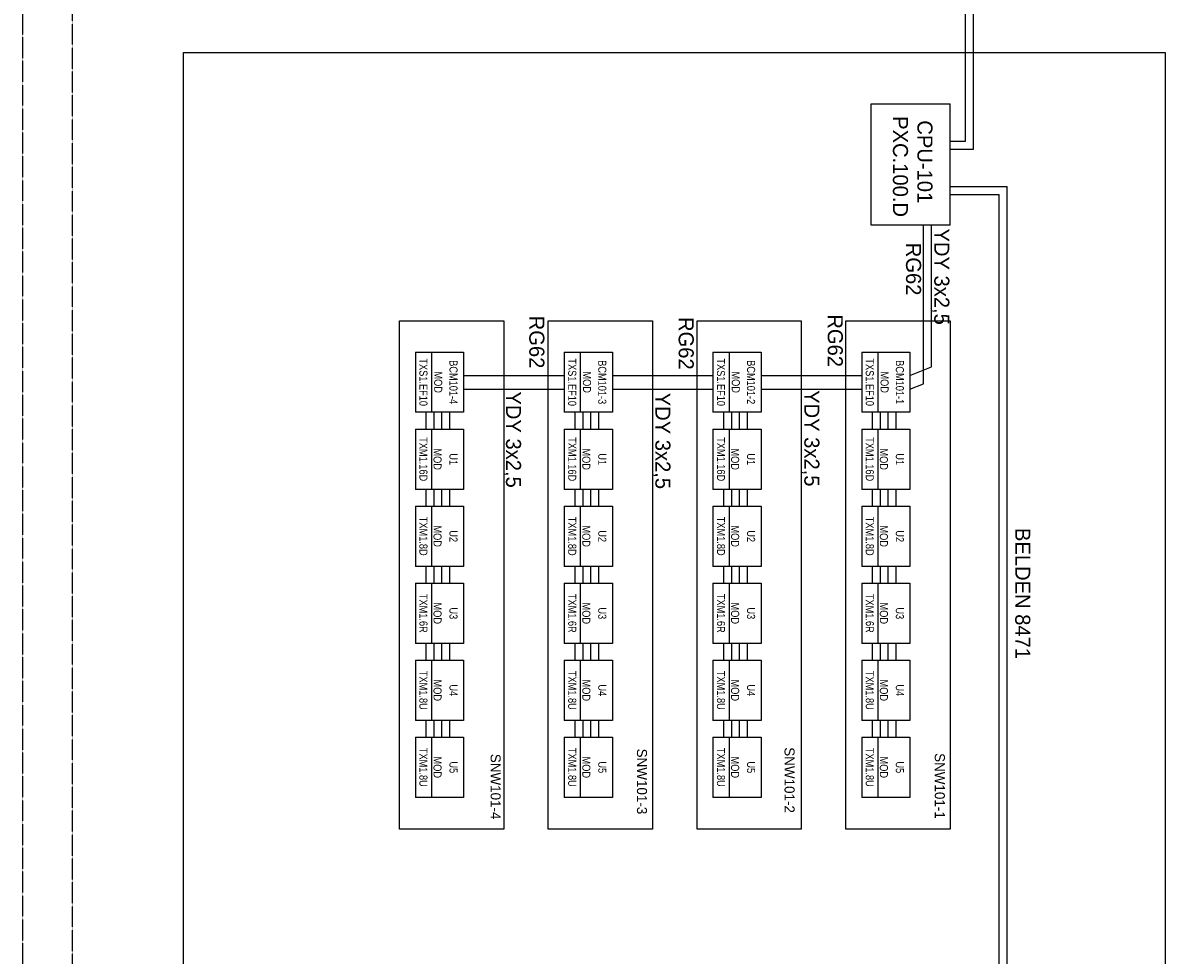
# Model space of a CAD drawing. Header units: millimetres. Extents: x -4295 to 10692, y -6128 to -188.
# Tile 24 of 30: x 6261 to 7413, y -2189 to -1249. Entities that reach past the tile are written whole.
import ezdxf
from ezdxf.enums import TextEntityAlignment as Align

# ---------------------------------------------------------------- set-up
doc = ezdxf.new("R2010")
doc.units = ezdxf.units.MM
doc.linetypes.add('DOT2', pattern=[0.125, 0, -0.125])
for name, color, linetype in [('_p_ramka', 7, 'Continuous'), ('AIS_SZAFY', 184, 'Continuous'), ('AIS_tabelka', 184, 'Continuous'), ('BACnet_LON', 170, 'Continuous'), ('BMS_podkład', 184, 'DOT2')]:
    doc.layers.add(name, color=color, linetype=linetype)
doc.styles.add('VARSOVIA', font='ARIALN.TTF')

msp = doc.modelspace()

# ---------------------------------------------------------------- linework, layer by layer
at = {"layer": '_p_ramka', "color": 0, "lineweight": 25}
msp.add_lwpolyline([(7412.7, -1279.2), (7412.7, -3047.1), (6423, -3047.1), (6423, -1279.2)], close=True, dxfattribs=at)
at = {"layer": 'AIS_SZAFY'}
for p, q in [((7116.2, -1453.2), (7116.2, -1331)), ((7116.2, -1331), (7195.8, -1331)), ((7195.8, -1453.2), (7195.8, -1331)), ((7195.8, -1453.2), (7116.2, -1453.2)), ((6640.8, -1549.8), (6745.8, -1549.8)), ((6640.8, -2061.9), (6640.8, -1549.8)), ((6745.8, -1549.8), (6745.8, -2061.9)), ((6790.8, -1549.8), (6895.8, -1549.8)), ((6790.8, -2061.9), (6790.8, -1549.8)), ((6895.8, -1549.8), (6895.8, -2061.9)), ((6940.8, -1549.8), (7045.8, -1549.8)), ((6940.8, -2061.9), (6940.8, -1549.8)), ((7045.8, -1549.8), (7045.8, -2061.9)), ((7090.8, -1549.8), (7195.8, -1549.8)), ((7090.8, -2061.9), (7090.8, -1549.8)), ((7195.8, -1549.8), (7195.8, -2061.9)), ((6745.8, -2061.9), (6640.8, -2061.9)), ((6895.8, -2061.9), (6790.8, -2061.9)), ((7045.8, -2061.9), (6940.8, -2061.9)), ((7195.8, -2061.9), (7090.8, -2061.9))]:
    msp.add_line(p, q, dxfattribs=at)
at = {"layer": 'AIS_tabelka', "linetype": 'DOT2'}
for p, q in [((6261, -6128), (6261, -188)), ((6311, -6078), (6311, -488))]:
    msp.add_line(p, q, dxfattribs=at)
at = {"layer": 'BACnet_LON'}
for p, q in [((7211.4, -1368.5), (7211.4, -920.7)), ((7219.5, -1376.6), (7219.5, -928.8)), ((7195.8, -1368.5), (7211.4, -1368.5)), ((7195.8, -1376.6), (7219.5, -1376.6)), ((7195.8, -1414.2), (7253.3, -1414.2)), ((7253.3, -2240.5), (7253.3, -1414.2)), ((7195.8, -1422.3), (7245.2, -1422.3)), ((7245.2, -2228.3), (7245.2, -1422.3)), ((7168.9, -1613), (7168.9, -1453.2)), ((7177, -1596.1), (7177, -1453.2)), ((6656.8, -1581.1), (6673, -1581.1)), ((6656.8, -1581.1), (6656.8, -1641.8)), ((6673, -1581.1), (6673, -1641.8)), ((6673, -1581.1), (6689.2, -1581.1)), ((6673, -1581.1), (6673, -1641.8)), ((6689.2, -1581.1), (6705.4, -1581.1)), ((6705.4, -1581.1), (6705.4, -1641.8)), ((6806.8, -1581.1), (6823, -1581.1)), ((6806.8, -1581.1), (6806.8, -1641.8)), ((6823, -1581.1), (6823, -1641.8)), ((6823, -1581.1), (6839.2, -1581.1)), ((6823, -1581.1), (6823, -1641.8)), ((6839.2, -1581.1), (6855.4, -1581.1)), ((6855.4, -1581.1), (6855.4, -1641.8)), ((6956.8, -1581.1), (6973, -1581.1)), ((6956.8, -1581.1), (6956.8, -1641.8)), ((6973, -1581.1), (6973, -1641.8)), ((6973, -1581.1), (6989.2, -1581.1)), ((6973, -1581.1), (6973, -1641.8)), ((6989.2, -1581.1), (7005.4, -1581.1)), ((7005.4, -1581.1), (7005.4, -1641.8)), ((7106.8, -1581.1), (7123, -1581.1)), ((7106.8, -1581.1), (7106.8, -1641.8)), ((7123, -1581.1), (7123, -1641.8)), ((7123, -1581.1), (7139.2, -1581.1)), ((7123, -1581.1), (7123, -1641.8)), ((7139.2, -1581.1), (7155.4, -1581.1)), ((7155.4, -1581.1), (7155.4, -1641.8)), ((7155.4, -1604.7), (7177, -1596.1)), ((7177, -1596.1), (7177, -1591.3)), ((6705.4, -1604.7), (6806.8, -1604.7)), ((6855.4, -1604.7), (6956.8, -1604.7)), ((7005.4, -1604.7), (7106.8, -1604.7)), ((6705.4, -1618.4), (6806.8, -1618.4)), ((6855.4, -1618.4), (6956.8, -1618.4)), ((7005.4, -1618.4), (7106.8, -1618.4)), ((7155.4, -1618.4), (7168.9, -1613)), ((6673, -1641.8), (6656.8, -1641.8)), ((6667.7, -1658.7), (6667.7, -1641.8)), ((6689.2, -1641.8), (6673, -1641.8)), ((6675.8, -1658.7), (6675.8, -1641.8)), ((6683.5, -1658.7), (6683.5, -1641.8)), ((6705.4, -1641.8), (6689.2, -1641.8)), ((6691.6, -1658.7), (6691.6, -1641.8)), ((6823, -1641.8), (6806.8, -1641.8)), ((6817.7, -1658.7), (6817.7, -1641.8)), ((6839.2, -1641.8), (6823, -1641.8)), ((6825.8, -1658.7), (6825.8, -1641.8)), ((6833.5, -1658.7), (6833.5, -1641.8)), ((6855.4, -1641.8), (6839.2, -1641.8)), ((6841.6, -1658.7), (6841.6, -1641.8)), ((6973, -1641.8), (6956.8, -1641.8)), ((6967.7, -1658.7), (6967.7, -1641.8)), ((6989.2, -1641.8), (6973, -1641.8)), ((6975.8, -1658.7), (6975.8, -1641.8)), ((6983.5, -1658.7), (6983.5, -1641.8)), ((7005.4, -1641.8), (6989.2, -1641.8)), ((6991.6, -1658.7), (6991.6, -1641.8)), ((7123, -1641.8), (7106.8, -1641.8)), ((7117.7, -1658.7), (7117.7, -1641.8)), ((7139.2, -1641.8), (7123, -1641.8)), ((7125.8, -1658.7), (7125.8, -1641.8)), ((7133.5, -1658.7), (7133.5, -1641.8)), ((7155.4, -1641.8), (7139.2, -1641.8)), ((7141.6, -1658.7), (7141.6, -1641.8)), ((6656.8, -1658.7), (6673, -1658.7)), ((6656.8, -1658.7), (6656.8, -1719.5)), ((6673, -1658.7), (6673, -1719.5)), ((6673, -1658.7), (6689.2, -1658.7)), ((6673, -1658.7), (6673, -1719.5)), ((6689.2, -1658.7), (6705.4, -1658.7)), ((6705.4, -1658.7), (6705.4, -1719.5)), ((6806.8, -1658.7), (6823, -1658.7)), ((6806.8, -1658.7), (6806.8, -1719.5)), ((6823, -1658.7), (6823, -1719.5)), ((6823, -1658.7), (6839.2, -1658.7)), ((6823, -1658.7), (6823, -1719.5)), ((6839.2, -1658.7), (6855.4, -1658.7)), ((6855.4, -1658.7), (6855.4, -1719.5)), ((6956.8, -1658.7), (6973, -1658.7)), ((6956.8, -1658.7), (6956.8, -1719.5)), ((6973, -1658.7), (6973, -1719.5)), ((6973, -1658.7), (6989.2, -1658.7)), ((6973, -1658.7), (6973, -1719.5)), ((6989.2, -1658.7), (7005.4, -1658.7)), ((7005.4, -1658.7), (7005.4, -1719.5)), ((7106.8, -1658.7), (7123, -1658.7)), ((7106.8, -1658.7), (7106.8, -1719.5)), ((7123, -1658.7), (7123, -1719.5)), ((7123, -1658.7), (7139.2, -1658.7)), ((7123, -1658.7), (7123, -1719.5)), ((7139.2, -1658.7), (7155.4, -1658.7)), ((7155.4, -1658.7), (7155.4, -1719.5)), ((6673, -1719.5), (6656.8, -1719.5)), ((6667.7, -1736.4), (6667.7, -1719.5)), ((6689.2, -1719.5), (6673, -1719.5)), ((6675.8, -1736.4), (6675.8, -1719.5)), ((6683.5, -1736.4), (6683.5, -1719.5)), ((6705.4, -1719.5), (6689.2, -1719.5)), ((6691.6, -1736.4), (6691.6, -1719.5)), ((6823, -1719.5), (6806.8, -1719.5)), ((6817.7, -1736.4), (6817.7, -1719.5)), ((6839.2, -1719.5), (6823, -1719.5)), ((6825.8, -1736.4), (6825.8, -1719.5)), ((6833.5, -1736.4), (6833.5, -1719.5)), ((6855.4, -1719.5), (6839.2, -1719.5)), ((6841.6, -1736.4), (6841.6, -1719.5)), ((6973, -1719.5), (6956.8, -1719.5)), ((6967.7, -1736.4), (6967.7, -1719.5)), ((6989.2, -1719.5), (6973, -1719.5)), ((6975.8, -1736.4), (6975.8, -1719.5)), ((6983.5, -1736.4), (6983.5, -1719.5)), ((7005.4, -1719.5), (6989.2, -1719.5)), ((6991.6, -1736.4), (6991.6, -1719.5)), ((7123, -1719.5), (7106.8, -1719.5)), ((7117.7, -1736.4), (7117.7, -1719.5)), ((7139.2, -1719.5), (7123, -1719.5)), ((7125.8, -1736.4), (7125.8, -1719.5)), ((7133.5, -1736.4), (7133.5, -1719.5)), ((7155.4, -1719.5), (7139.2, -1719.5)), ((7141.6, -1736.4), (7141.6, -1719.5)), ((6656.8, -1736.4), (6673, -1736.4)), ((6656.8, -1736.4), (6656.8, -1797.1)), ((6673, -1736.4), (6673, -1797.1)), ((6673, -1736.4), (6689.2, -1736.4)), ((6673, -1736.4), (6673, -1797.1)), ((6689.2, -1736.4), (6705.4, -1736.4)), ((6705.4, -1736.4), (6705.4, -1797.1)), ((6806.8, -1736.4), (6823, -1736.4)), ((6806.8, -1736.4), (6806.8, -1797.1)), ((6823, -1736.4), (6823, -1797.1)), ((6823, -1736.4), (6839.2, -1736.4)), ((6823, -1736.4), (6823, -1797.1)), ((6839.2, -1736.4), (6855.4, -1736.4)), ((6855.4, -1736.4), (6855.4, -1797.1)), ((6956.8, -1736.4), (6973, -1736.4)), ((6956.8, -1736.4), (6956.8, -1797.1)), ((6973, -1736.4), (6973, -1797.1)), ((6973, -1736.4), (6989.2, -1736.4)), ((6973, -1736.4), (6973, -1797.1)), ((6989.2, -1736.4), (7005.4, -1736.4)), ((7005.4, -1736.4), (7005.4, -1797.1)), ((7106.8, -1736.4), (7123, -1736.4)), ((7106.8, -1736.4), (7106.8, -1797.1)), ((7123, -1736.4), (7123, -1797.1)), ((7123, -1736.4), (7139.2, -1736.4)), ((7123, -1736.4), (7123, -1797.1)), ((7139.2, -1736.4), (7155.4, -1736.4)), ((7155.4, -1736.4), (7155.4, -1797.1)), ((6673, -1797.1), (6656.8, -1797.1)), ((6667.7, -1814), (6667.7, -1797.1)), ((6689.2, -1797.1), (6673, -1797.1)), ((6675.8, -1814), (6675.8, -1797.1)), ((6683.5, -1814), (6683.5, -1797.1)), ((6705.4, -1797.1), (6689.2, -1797.1)), ((6691.6, -1814), (6691.6, -1797.1)), ((6823, -1797.1), (6806.8, -1797.1)), ((6817.7, -1814), (6817.7, -1797.1)), ((6839.2, -1797.1), (6823, -1797.1)), ((6825.8, -1814), (6825.8, -1797.1)), ((6833.5, -1814), (6833.5, -1797.1)), ((6855.4, -1797.1), (6839.2, -1797.1)), ((6841.6, -1814), (6841.6, -1797.1)), ((6973, -1797.1), (6956.8, -1797.1)), ((6967.7, -1814), (6967.7, -1797.1)), ((6989.2, -1797.1), (6973, -1797.1)), ((6975.8, -1814), (6975.8, -1797.1)), ((6983.5, -1814), (6983.5, -1797.1)), ((7005.4, -1797.1), (6989.2, -1797.1)), ((6991.6, -1814), (6991.6, -1797.1)), ((7123, -1797.1), (7106.8, -1797.1)), ((7117.7, -1814), (7117.7, -1797.1)), ((7139.2, -1797.1), (7123, -1797.1)), ((7125.8, -1814), (7125.8, -1797.1)), ((7133.5, -1814), (7133.5, -1797.1)), ((7155.4, -1797.1), (7139.2, -1797.1)), ((7141.6, -1814), (7141.6, -1797.1)), ((6656.8, -1814), (6673, -1814)), ((6656.8, -1814), (6656.8, -1874.7)), ((6673, -1814), (6673, -1874.7)), ((6673, -1814), (6689.2, -1814)), ((6673, -1814), (6673, -1874.7)), ((6689.2, -1814), (6705.4, -1814)), ((6705.4, -1814), (6705.4, -1874.7)), ((6806.8, -1814), (6823, -1814)), ((6806.8, -1814), (6806.8, -1874.7)), ((6823, -1814), (6823, -1874.7)), ((6823, -1814), (6839.2, -1814)), ((6823, -1814), (6823, -1874.7)), ((6839.2, -1814), (6855.4, -1814)), ((6855.4, -1814), (6855.4, -1874.7)), ((6956.8, -1814), (6973, -1814)), ((6956.8, -1814), (6956.8, -1874.7)), ((6973, -1814), (6973, -1874.7)), ((6973, -1814), (6989.2, -1814)), ((6973, -1814), (6973, -1874.7)), ((6989.2, -1814), (7005.4, -1814)), ((7005.4, -1814), (7005.4, -1874.7)), ((7106.8, -1814), (7123, -1814)), ((7106.8, -1814), (7106.8, -1874.7)), ((7123, -1814), (7123, -1874.7)), ((7123, -1814), (7139.2, -1814)), ((7123, -1814), (7123, -1874.7)), ((7139.2, -1814), (7155.4, -1814)), ((7155.4, -1814), (7155.4, -1874.7)), ((6673, -1874.7), (6656.8, -1874.7)), ((6667.7, -1891.6), (6667.7, -1874.7)), ((6689.2, -1874.7), (6673, -1874.7)), ((6675.8, -1891.6), (6675.8, -1874.7)), ((6683.5, -1891.6), (6683.5, -1874.7)), ((6705.4, -1874.7), (6689.2, -1874.7)), ((6691.6, -1891.6), (6691.6, -1874.7)), ((6823, -1874.7), (6806.8, -1874.7)), ((6817.7, -1891.6), (6817.7, -1874.7)), ((6839.2, -1874.7), (6823, -1874.7)), ((6825.8, -1891.6), (6825.8, -1874.7)), ((6833.5, -1891.6), (6833.5, -1874.7)), ((6855.4, -1874.7), (6839.2, -1874.7)), ((6841.6, -1891.6), (6841.6, -1874.7)), ((6973, -1874.7), (6956.8, -1874.7)), ((6967.7, -1891.6), (6967.7, -1874.7)), ((6989.2, -1874.7), (6973, -1874.7)), ((6975.8, -1891.6), (6975.8, -1874.7)), ((6983.5, -1891.6), (6983.5, -1874.7)), ((7005.4, -1874.7), (6989.2, -1874.7)), ((6991.6, -1891.6), (6991.6, -1874.7)), ((7123, -1874.7), (7106.8, -1874.7)), ((7117.7, -1891.6), (7117.7, -1874.7)), ((7139.2, -1874.7), (7123, -1874.7)), ((7125.8, -1891.6), (7125.8, -1874.7)), ((7133.5, -1891.6), (7133.5, -1874.7)), ((7155.4, -1874.7), (7139.2, -1874.7)), ((7141.6, -1891.6), (7141.6, -1874.7)), ((6656.8, -1891.6), (6673, -1891.6)), ((6656.8, -1891.6), (6656.8, -1952.4)), ((6673, -1891.6), (6673, -1952.4)), ((6673, -1891.6), (6689.2, -1891.6)), ((6673, -1891.6), (6673, -1952.4)), ((6689.2, -1891.6), (6705.4, -1891.6)), ((6705.4, -1891.6), (6705.4, -1952.4)), ((6806.8, -1891.6), (6823, -1891.6)), ((6806.8, -1891.6), (6806.8, -1952.4)), ((6823, -1891.6), (6823, -1952.4)), ((6823, -1891.6), (6839.2, -1891.6)), ((6823, -1891.6), (6823, -1952.4)), ((6839.2, -1891.6), (6855.4, -1891.6)), ((6855.4, -1891.6), (6855.4, -1952.4)), ((6956.8, -1891.6), (6973, -1891.6)), ((6956.8, -1891.6), (6956.8, -1952.4)), ((6973, -1891.6), (6973, -1952.4)), ((6973, -1891.6), (6989.2, -1891.6)), ((6973, -1891.6), (6973, -1952.4)), ((6989.2, -1891.6), (7005.4, -1891.6)), ((7005.4, -1891.6), (7005.4, -1952.4)), ((7106.8, -1891.6), (7123, -1891.6)), ((7106.8, -1891.6), (7106.8, -1952.4)), ((7123, -1891.6), (7123, -1952.4)), ((7123, -1891.6), (7139.2, -1891.6)), ((7123, -1891.6), (7123, -1952.4)), ((7139.2, -1891.6), (7155.4, -1891.6)), ((7155.4, -1891.6), (7155.4, -1952.4)), ((6673, -1952.4), (6656.8, -1952.4)), ((6667.7, -1969.3), (6667.7, -1952.4)), ((6689.2, -1952.4), (6673, -1952.4)), ((6675.8, -1969.3), (6675.8, -1952.4)), ((6683.5, -1969.3), (6683.5, -1952.4)), ((6705.4, -1952.4), (6689.2, -1952.4)), ((6691.6, -1969.3), (6691.6, -1952.4)), ((6823, -1952.4), (6806.8, -1952.4)), ((6817.7, -1969.3), (6817.7, -1952.4)), ((6839.2, -1952.4), (6823, -1952.4)), ((6825.8, -1969.3), (6825.8, -1952.4)), ((6833.5, -1969.3), (6833.5, -1952.4)), ((6855.4, -1952.4), (6839.2, -1952.4)), ((6841.6, -1969.3), (6841.6, -1952.4)), ((6973, -1952.4), (6956.8, -1952.4)), ((6967.7, -1969.3), (6967.7, -1952.4)), ((6989.2, -1952.4), (6973, -1952.4)), ((6975.8, -1969.3), (6975.8, -1952.4)), ((6983.5, -1969.3), (6983.5, -1952.4)), ((7005.4, -1952.4), (6989.2, -1952.4)), ((6991.6, -1969.3), (6991.6, -1952.4)), ((7123, -1952.4), (7106.8, -1952.4)), ((7117.7, -1969.3), (7117.7, -1952.4)), ((7139.2, -1952.4), (7123, -1952.4)), ((7125.8, -1969.3), (7125.8, -1952.4)), ((7133.5, -1969.3), (7133.5, -1952.4)), ((7155.4, -1952.4), (7139.2, -1952.4)), ((7141.6, -1969.3), (7141.6, -1952.4)), ((6656.8, -1969.3), (6673, -1969.3)), ((6656.8, -1969.3), (6656.8, -2030)), ((6673, -1969.3), (6673, -2030)), ((6673, -1969.3), (6689.2, -1969.3)), ((6673, -1969.3), (6673, -2030)), ((6689.2, -1969.3), (6705.4, -1969.3)), ((6705.4, -1969.3), (6705.4, -2030)), ((6806.8, -1969.3), (6823, -1969.3)), ((6806.8, -1969.3), (6806.8, -2030)), ((6823, -1969.3), (6823, -2030)), ((6823, -1969.3), (6839.2, -1969.3)), ((6823, -1969.3), (6823, -2030)), ((6839.2, -1969.3), (6855.4, -1969.3)), ((6855.4, -1969.3), (6855.4, -2030)), ((6956.8, -1969.3), (6973, -1969.3)), ((6956.8, -1969.3), (6956.8, -2030)), ((6973, -1969.3), (6973, -2030)), ((6973, -1969.3), (6989.2, -1969.3)), ((6973, -1969.3), (6973, -2030)), ((6989.2, -1969.3), (7005.4, -1969.3)), ((7005.4, -1969.3), (7005.4, -2030)), ((7106.8, -1969.3), (7123, -1969.3)), ((7106.8, -1969.3), (7106.8, -2030)), ((7123, -1969.3), (7123, -2030)), ((7123, -1969.3), (7139.2, -1969.3)), ((7123, -1969.3), (7123, -2030)), ((7139.2, -1969.3), (7155.4, -1969.3)), ((7155.4, -1969.3), (7155.4, -2030)), ((6673, -2030), (6656.8, -2030)), ((6689.2, -2030), (6673, -2030)), ((6705.4, -2030), (6689.2, -2030)), ((6823, -2030), (6806.8, -2030)), ((6839.2, -2030), (6823, -2030)), ((6855.4, -2030), (6839.2, -2030)), ((6973, -2030), (6956.8, -2030)), ((6989.2, -2030), (6973, -2030)), ((7005.4, -2030), (6989.2, -2030)), ((7123, -2030), (7106.8, -2030)), ((7139.2, -2030), (7123, -2030)), ((7155.4, -2030), (7139.2, -2030))]:
    msp.add_line(p, q, dxfattribs=at)

# ---------------------------------------------------------------- texts
at = {"layer": 'BMS_podkład'}
for s, height, p in [('PXC.100.D', 15.19, (7145.8, -1343.4)), ('SNW101-2', 10.12, (7034, -1979.4)), ('SNW101-4', 10.12, (6737.7, -1986)), ('SNW101-3', 10.12, (6885.2, -1980.8)), ('SNW101-1', 10.12, (7185.5, -1985.3))]:
    msp.add_text(s, height=height, rotation=270, dxfattribs=at).set_placement(p, align=Align.MIDDLE_LEFT)
at = {"layer": 'BMS_podkład', "color": 4}
for s, height, p in [('CPU-101', 15.19, (7170.5, -1347.6)), ('YDY 3x2,5', 15.19, (7187.5, -1456.6)), ('RG62', 15.19, (7159, -1471)), ('RG62', 15.19, (6779.2, -1544.5)), ('RG62', 15.19, (6929.8, -1545.8)), ('RG62', 15.19, (7080.1, -1543.1)), ('YDY 3x2,5', 15.19, (6755.7, -1620.8)), ('YDY 3x2,5', 15.19, (6906.3, -1622.1)), ('YDY 3x2,5', 15.19, (7056.5, -1619.5)), ('BELDEN 8471', 15.188, (7269.1, -1758.4))]:
    msp.add_text(s, height=height, rotation=270, dxfattribs=at).set_placement(p, align=Align.MIDDLE_LEFT)
at = {"layer": 'BMS_podkład', "style": 'VARSOVIA'}
for s, p in [('TXS1.EF10', (6664.9, -1611.5)), ('BCM101-4', (6695.2, -1611.5)), ('TXS1.EF10', (6814.9, -1611.5)), ('BCM101-3', (6845.2, -1611.5)), ('TXS1.EF10', (6964.9, -1611.5)), ('BCM101-2', (6995.2, -1611.5)), ('TXS1.EF10', (7114.9, -1611.5)), ('BCM101-1', (7145.2, -1611.5)), ('MOD', (6679.8, -1611.5)), ('MOD', (6829.8, -1611.5)), ('MOD', (6979.8, -1611.5)), ('MOD', (7129.8, -1611.5)), ('TXM1.16D', (6664.9, -1689.1)), ('TXM1.16D', (6814.9, -1689.1)), ('TXM1.16D', (6964.9, -1689.1)), ('TXM1.16D', (7114.9, -1689.1)), ('MOD', (6679.1, -1689.1)), ('MOD', (6829.1, -1689.1)), ('MOD', (6979.1, -1689.1)), ('MOD', (7129.1, -1689.1)), ('U1', (6695.2, -1689.1)), ('U1', (6845.2, -1689.1)), ('U1', (6995.2, -1689.1)), ('U1', (7145.2, -1689.1)), ('TXM1.8D', (6664.9, -1766.7)), ('TXM1.8D', (6814.9, -1766.7)), ('TXM1.8D', (6964.9, -1766.7)), ('TXM1.8D', (7114.9, -1766.7)), ('MOD', (6679.1, -1766.7)), ('U2', (6695.2, -1766.7)), ('MOD', (6829.1, -1766.7)), ('U2', (6845.2, -1766.7)), ('MOD', (6979.1, -1766.7)), ('U2', (6995.2, -1766.7)), ('MOD', (7129.1, -1766.7)), ('U2', (7145.2, -1766.7)), ('TXM1.6R', (6664.9, -1844.4)), ('TXM1.6R', (6814.9, -1844.4)), ('TXM1.6R', (6964.9, -1844.4)), ('TXM1.6R', (7114.9, -1844.4)), ('MOD', (6679.1, -1844.4)), ('U3', (6695.2, -1844.4)), ('MOD', (6829.1, -1844.4)), ('U3', (6845.2, -1844.4)), ('MOD', (6979.1, -1844.4)), ('U3', (6995.2, -1844.4)), ('MOD', (7129.1, -1844.4)), ('U3', (7145.2, -1844.4)), ('TXM1.8U', (6664.9, -1922)), ('TXM1.8U', (6814.9, -1922)), ('TXM1.8U', (6964.9, -1922)), ('TXM1.8U', (7114.9, -1922)), ('MOD', (6679.1, -1922)), ('MOD', (6829.1, -1922)), ('MOD', (6979.1, -1922)), ('MOD', (7129.1, -1922)), ('U4', (6695.2, -1922)), ('U4', (6845.2, -1922)), ('U4', (6995.2, -1922)), ('U4', (7145.2, -1922)), ('TXM1.8U', (6664.9, -1999.6)), ('TXM1.8U', (6814.9, -1999.6)), ('TXM1.8U', (6964.9, -1999.6)), ('TXM1.8U', (7114.9, -1999.6)), ('MOD', (6679.1, -1999.6)), ('MOD', (6829.1, -1999.6)), ('MOD', (6979.1, -1999.6)), ('MOD', (7129.1, -1999.6)), ('U5', (6695.2, -1999.6)), ('U5', (6845.2, -1999.6)), ('U5', (6995.2, -1999.6)), ('U5', (7145.2, -1999.6))]:
    msp.add_text(s, height=8.1, rotation=270, dxfattribs=at).set_placement(p, align=Align.MIDDLE_CENTER)

doc.saveas('drawing.dxf')
